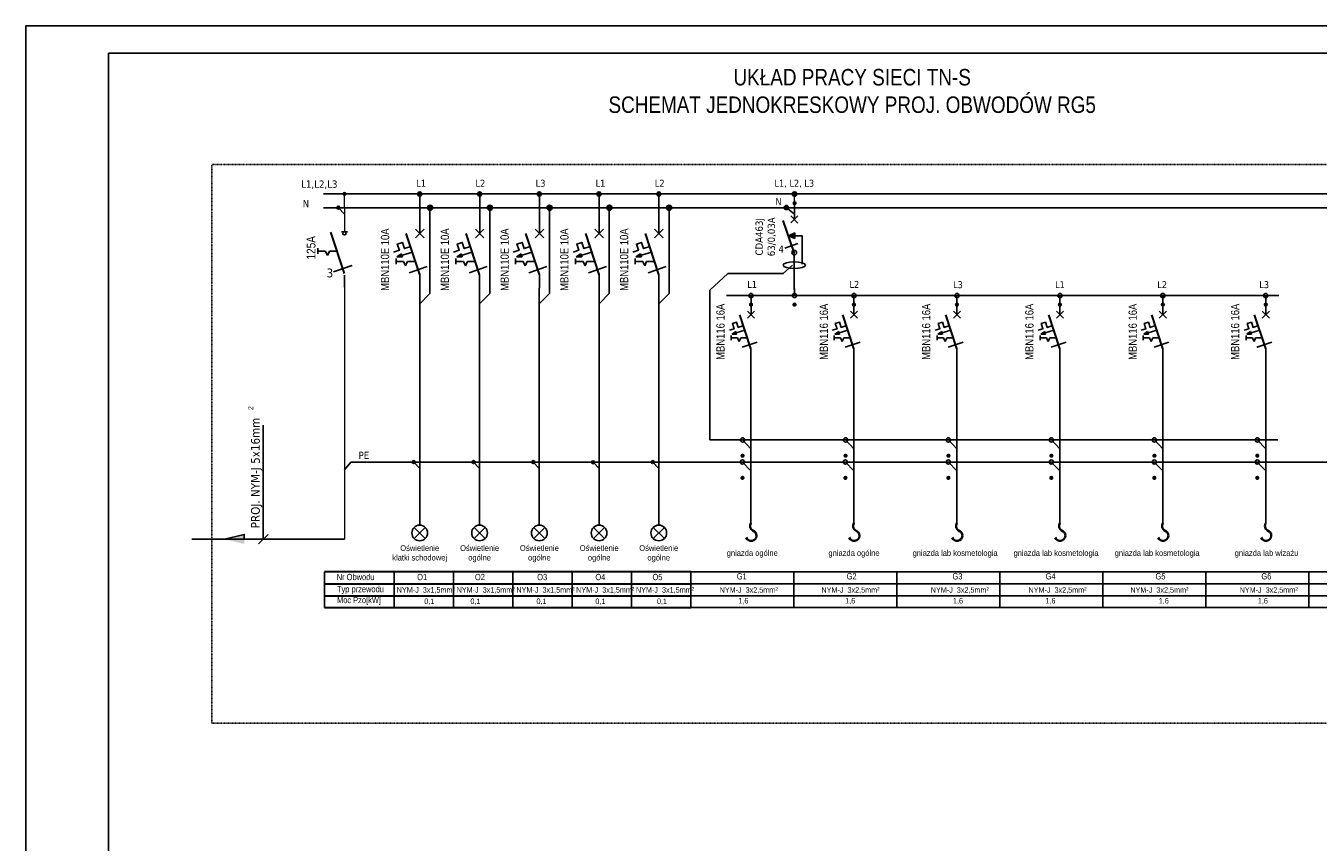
# Model space of a CAD drawing. Header units: millimetres. Extents: x 304 to 148940, y -18 to 215742.
# Tile 4 of 33: x 57120 to 80606, y 53743 to 68593. Entities that reach past the tile are written whole.
import ezdxf

# ---------------------------------------------------------------- set-up
doc = ezdxf.new("R2010")
doc.units = ezdxf.units.MM
doc.linetypes.add('1', pattern=[8, 4, -4])
doc.layers.add('CP_LINENORM', color=251, linetype='Continuous', lineweight=25)
doc.layers.add('\xa0♦EL - Gniazda', color=255, linetype='Continuous', lineweight=35)
doc.layers.add('LINIE-ELEKTR.', color=1, linetype='Continuous')
doc.styles.add('Proxy_27B6', font='ARIALN.TTF', dxfattribs={"height": 3})
doc.styles.add('Proxy_27BA', font='ARIALN.TTF', dxfattribs={"height": 3})
doc.styles.add('Proxy_27BC', font='ARIALN.TTF', dxfattribs={"height": 3})
doc.styles.get("Standard").update_dxf_attribs({"font": 'ARIALN.TTF'})
doc.styles.add('Style-Tahoma', font='ARIALN.TTF')
doc.styles.add('tahoma', font='ARIALN.TTF')

# ---------------------------------------------------------------- blocks, each defined once
blk = doc.blocks.new('OŚWIETLENIE')
for points in [[(9.5, -22.9), (-9.5, -3.9)], [(-9.5, -22.9), (9.5, -3.9)]]:
    blk.add_lwpolyline(points)
blk.add_circle((0, -13.4), 13.4)
blk = doc.blocks.new('WYŁĄCZNIK INSTALACYJNY 1F')
blk.add_hatch(color=256).paths.add_polyline_path([(-26.5, -62.8), (-33.1, -67.3), (-25.1, -67.3), (-25.8, -65)])
for points in [[(0, -33.3), (0, 0)], [(6.2, -39.6), (-6.2, -27.1)], [(6.2, -27.1), (-6.2, -39.6)], [(-37.8, -60.6), (-29.5, -57.8), (-32.5, -48.9), (-25.2, -46.5), (-22.2, -55.4), (-13.2, -52.4)], [(-34.4, -69.8), (-34.4, -77.9)], [(-34.4, -73.9), (-23.4, -73.9)], [(-10.7, -60.3), (-33.2, -67.4)], [(-26.5, -62.8), (-33.1, -67.3)], [(-25.1, -67.3), (-33.1, -67.3)], [(-25.8, -65), (-26.5, -62.8)], [(-25.1, -67.3), (-25.8, -65)], [(-23.4, -73.9), (-20.5, -80.3)], [(-17.7, -73.9), (-20.5, -80.3)], [(-17.7, -73.9), (-6.3, -73.9)], [(-15.4, -90.2), (10.7, -81)], [(-15.3, -90.2), (10.7, -81)], [(-0.1, -92.6), (-0.1, -112.7)]]:
    blk.add_lwpolyline(points)
at = {"lineweight": 30}
blk.add_lwpolyline([(-0.1, -92.6), (-19.5, -33.7)], dxfattribs=at)
blk = doc.blocks.new('W1')
at = {"layer": '\xa0♦EL - Gniazda', "color": 7, "linetype": 'Continuous'}
for centre, radius, start, end in [((-4, 167), 69.9, 20.7942, 253.5889), ((-62, 38), 72.5, 328.4055, 58.4679)]:
    blk.add_arc(centre, radius, start, end, dxfattribs=at)
blk = doc.blocks.new('WYŁĄCZNIK RÓŻNICOWOPRĄDOWY')
blk.add_hatch(color=256).paths.add_polyline_path([(-10.2, 94.4), (1, 99.4), (1, 89.6)])
for points in [[(0, 122.6), (0, 156)], [(6.4, 129.2), (-6.1, 116.7)], [(6.4, 116.7), (-6.1, 129.2)], [(-10.2, 94.4), (1, 99.4)], [(13.7, 44.3), (13.7, 94.4), (-10.2, 94.4)], [(1, 94.4), (-10.2, 94.4)], [(1, 89.6), (-10.2, 94.4)], [(2.8, 94.4), (-8.5, 94.4)], [(1, 89.6), (1, 99.4)], [(-16.5, 72.3), (6.5, 81)], [(0, 64.8), (0, 0)]]:
    blk.add_lwpolyline(points)
at = {"lineweight": 30}
blk.add_lwpolyline([(0, 64.8), (-19.4, 120.9)], dxfattribs=at)
blk.add_circle((0, 64.8), 4.08)
blk.add_ellipse((0, 42.7), major_axis=(-19.6, 0), ratio=0.287389)

msp = doc.modelspace()

# ---------------------------------------------------------------- hatches: boundary and pattern name
h = msp.add_hatch(color=256)
edge = h.paths.add_edge_path()
edge.add_arc((62910, 65535), 38.3, 0, 360)
h = msp.add_hatch(color=256)
edge = h.paths.add_edge_path()
edge.add_arc((64279, 65534), 38.3, 0, 360)
h = msp.add_hatch(color=256)
edge = h.paths.add_edge_path()
edge.add_arc((65366, 65534), 38.3, 0, 360)
h = msp.add_hatch(color=256)
edge = h.paths.add_edge_path()
edge.add_arc((66452, 65534), 38.3, 0, 360)
h = msp.add_hatch(color=256)
edge = h.paths.add_edge_path()
edge.add_arc((67538, 65534), 38.3, 0, 360)
h = msp.add_hatch(color=256)
edge = h.paths.add_edge_path()
edge.add_arc((68624, 65534), 38.3, 0, 360)
h = msp.add_hatch(color=256)
edge = h.paths.add_edge_path()
edge.add_arc((71088, 65533), 38.3, 359.8831, 719.8831)
at = {"extrusion": (0, 0.002649, 0.999996)}
h = msp.add_hatch(color=256, dxfattribs=at)
edge = h.paths.add_edge_path()
edge.add_arc((71091, 65367), 38.3, 0, 360)
h = msp.add_hatch(color=256, dxfattribs=at)
edge = h.paths.add_edge_path()
edge.add_arc((71091, 65367), 38.3, 0, 360)
h = msp.add_hatch(color=256, dxfattribs=at)
edge = h.paths.add_edge_path()
edge.add_arc((71091, 65367), 38.3, 0, 360)
h = msp.add_hatch(color=5)
edge = h.paths.add_edge_path()
edge.add_arc((62801, 65284), 27.4, 0, 360)
h = msp.add_hatch(color=5)
edge = h.paths.add_edge_path()
edge.add_arc((62801, 65284), 27.4, 0, 360)
h = msp.add_hatch(color=5)
edge = h.paths.add_edge_path()
edge.add_arc((64466, 65283), 46.2, 0, 360)
h = msp.add_hatch(color=5)
edge = h.paths.add_edge_path()
edge.add_arc((65554, 65283), 46.2, 0, 360)
h = msp.add_hatch(color=5)
edge = h.paths.add_edge_path()
edge.add_arc((66639, 65283), 46.2, 0, 360)
h = msp.add_hatch(color=5)
edge = h.paths.add_edge_path()
edge.add_arc((67725, 65283), 46.2, 0, 360)
h = msp.add_hatch(color=5)
edge = h.paths.add_edge_path()
edge.add_arc((68811, 65283), 46.2, 0, 360)
h = msp.add_hatch(color=5)
edge = h.paths.add_edge_path()
edge.add_arc((70940, 65287), 38.3, 359.8831, 719.8831)
h = msp.add_hatch(color=256, dxfattribs=at)
edge = h.paths.add_edge_path()
edge.add_arc((70298, 63521), 38.3, 0, 360)
h = msp.add_hatch(color=256, dxfattribs=at)
edge = h.paths.add_edge_path()
edge.add_arc((70298, 63521), 38.3, 0, 360)
h = msp.add_hatch(color=256, dxfattribs=at)
edge = h.paths.add_edge_path()
edge.add_arc((70299, 63521), 38.3, 0, 360)
h = msp.add_hatch(color=256, dxfattribs=at)
edge = h.paths.add_edge_path()
edge.add_arc((71089, 63522), 38.3, 0, 360)
h = msp.add_hatch(color=256, dxfattribs=at)
edge = h.paths.add_edge_path()
edge.add_arc((71090, 63522), 38.3, 0, 360)
h = msp.add_hatch(color=256, dxfattribs=at)
edge = h.paths.add_edge_path()
edge.add_arc((72169, 63521), 38.3, 0, 360)
h = msp.add_hatch(color=256, dxfattribs=at)
edge = h.paths.add_edge_path()
edge.add_arc((72169, 63521), 38.3, 0, 360)
h = msp.add_hatch(color=256, dxfattribs=at)
edge = h.paths.add_edge_path()
edge.add_arc((72170, 63521), 38.3, 0, 360)
h = msp.add_hatch(color=256, dxfattribs=at)
edge = h.paths.add_edge_path()
edge.add_arc((74041, 63521), 38.3, 0, 360)
h = msp.add_hatch(color=256, dxfattribs=at)
edge = h.paths.add_edge_path()
edge.add_arc((74041, 63521), 38.3, 0, 360)
h = msp.add_hatch(color=256, dxfattribs=at)
edge = h.paths.add_edge_path()
edge.add_arc((74041, 63521), 38.3, 0, 360)
h = msp.add_hatch(color=256, dxfattribs=at)
edge = h.paths.add_edge_path()
edge.add_arc((75912, 63521), 38.3, 0, 360)
h = msp.add_hatch(color=256, dxfattribs=at)
edge = h.paths.add_edge_path()
edge.add_arc((75913, 63521), 38.3, 0, 360)
h = msp.add_hatch(color=256, dxfattribs=at)
edge = h.paths.add_edge_path()
edge.add_arc((75912, 63521), 38.3, 0, 360)
h = msp.add_hatch(color=256, dxfattribs=at)
edge = h.paths.add_edge_path()
edge.add_arc((77783, 63521), 38.3, 0, 360)
h = msp.add_hatch(color=256, dxfattribs=at)
edge = h.paths.add_edge_path()
edge.add_arc((77783, 63521), 38.3, 0, 360)
h = msp.add_hatch(color=256, dxfattribs=at)
edge = h.paths.add_edge_path()
edge.add_arc((77784, 63521), 38.3, 0, 360)
h = msp.add_hatch(color=256, dxfattribs=at)
edge = h.paths.add_edge_path()
edge.add_arc((79654, 63521), 38.3, 0, 360)
h = msp.add_hatch(color=256, dxfattribs=at)
edge = h.paths.add_edge_path()
edge.add_arc((79654, 63521), 38.3, 0, 360)
h = msp.add_hatch(color=256, dxfattribs=at)
edge = h.paths.add_edge_path()
edge.add_arc((79655, 63521), 38.3, 0, 360)
h = msp.add_hatch(color=5, dxfattribs=at)
edge = h.paths.add_edge_path()
edge.add_arc((70145, 60773), 38.3, 0, 360)
h = msp.add_hatch(color=5, dxfattribs=at)
edge = h.paths.add_edge_path()
edge.add_arc((70145, 60773), 38.3, 0, 360)
h = msp.add_hatch(color=5, dxfattribs=at)
edge = h.paths.add_edge_path()
edge.add_arc((72017, 60773), 38.3, 0, 360)
h = msp.add_hatch(color=5, dxfattribs=at)
edge = h.paths.add_edge_path()
edge.add_arc((72017, 60773), 38.3, 0, 360)
h = msp.add_hatch(color=5, dxfattribs=at)
edge = h.paths.add_edge_path()
edge.add_arc((73888, 60773), 38.3, 0, 360)
h = msp.add_hatch(color=5, dxfattribs=at)
edge = h.paths.add_edge_path()
edge.add_arc((73888, 60773), 38.3, 0, 360)
h = msp.add_hatch(color=5, dxfattribs=at)
edge = h.paths.add_edge_path()
edge.add_arc((75759, 60773), 38.3, 0, 360)
h = msp.add_hatch(color=5, dxfattribs=at)
edge = h.paths.add_edge_path()
edge.add_arc((75759, 60773), 38.3, 0, 360)
h = msp.add_hatch(color=5, dxfattribs=at)
edge = h.paths.add_edge_path()
edge.add_arc((77631, 60773), 38.3, 0, 360)
h = msp.add_hatch(color=5, dxfattribs=at)
edge = h.paths.add_edge_path()
edge.add_arc((77631, 60773), 38.3, 0, 360)
h = msp.add_hatch(color=5, dxfattribs=at)
edge = h.paths.add_edge_path()
edge.add_arc((79502, 60773), 38.3, 0, 360)
h = msp.add_hatch(color=5, dxfattribs=at)
edge = h.paths.add_edge_path()
edge.add_arc((79502, 60773), 38.3, 0, 360)
h = msp.add_hatch(color=3)
edge = h.paths.add_edge_path()
edge.add_arc((64169, 60657), 27.4, 0, 360)
h = msp.add_hatch(color=3)
edge = h.paths.add_edge_path()
edge.add_arc((64169, 60657), 27.4, 0, 360)
h = msp.add_hatch(color=3)
edge = h.paths.add_edge_path()
edge.add_arc((65257, 60657), 27.4, 0, 360)
h = msp.add_hatch(color=3)
edge = h.paths.add_edge_path()
edge.add_arc((65257, 60657), 27.4, 0, 360)
h = msp.add_hatch(color=3)
edge = h.paths.add_edge_path()
edge.add_arc((66343, 60657), 27.4, 0, 360)
h = msp.add_hatch(color=3)
edge = h.paths.add_edge_path()
edge.add_arc((66343, 60657), 27.4, 0, 360)
h = msp.add_hatch(color=3)
edge = h.paths.add_edge_path()
edge.add_arc((67429, 60655), 27.4, 0, 360)
h = msp.add_hatch(color=3)
edge = h.paths.add_edge_path()
edge.add_arc((67429, 60655), 27.4, 0, 360)
h = msp.add_hatch(color=3)
edge = h.paths.add_edge_path()
edge.add_arc((68514, 60656), 27.4, 0, 360)
h = msp.add_hatch(color=3)
edge = h.paths.add_edge_path()
edge.add_arc((68514, 60656), 27.4, 0, 360)
h = msp.add_hatch(color=3, dxfattribs=at)
edge = h.paths.add_edge_path()
edge.add_arc((70144, 60370), 38.3, 0, 360)
h = msp.add_hatch(color=3, dxfattribs=at)
edge = h.paths.add_edge_path()
edge.add_arc((70144, 60370), 38.3, 0, 360)
h = msp.add_hatch(color=3, dxfattribs=at)
edge = h.paths.add_edge_path()
edge.add_arc((72015, 60370), 38.3, 0, 360)
h = msp.add_hatch(color=3, dxfattribs=at)
edge = h.paths.add_edge_path()
edge.add_arc((72015, 60370), 38.3, 0, 360)
h = msp.add_hatch(color=3, dxfattribs=at)
edge = h.paths.add_edge_path()
edge.add_arc((73886, 60370), 38.3, 0, 360)
h = msp.add_hatch(color=3, dxfattribs=at)
edge = h.paths.add_edge_path()
edge.add_arc((73886, 60370), 38.3, 0, 360)
h = msp.add_hatch(color=3, dxfattribs=at)
edge = h.paths.add_edge_path()
edge.add_arc((75757, 60370), 38.3, 0, 360)
h = msp.add_hatch(color=3, dxfattribs=at)
edge = h.paths.add_edge_path()
edge.add_arc((75757, 60370), 38.3, 0, 360)
h = msp.add_hatch(color=3, dxfattribs=at)
edge = h.paths.add_edge_path()
edge.add_arc((77629, 60370), 38.3, 0, 360)
h = msp.add_hatch(color=3, dxfattribs=at)
edge = h.paths.add_edge_path()
edge.add_arc((77629, 60370), 38.3, 0, 360)
h = msp.add_hatch(color=3, dxfattribs=at)
edge = h.paths.add_edge_path()
edge.add_arc((79500, 60370), 38.3, 0, 360)
h = msp.add_hatch(color=3, dxfattribs=at)
edge = h.paths.add_edge_path()
edge.add_arc((79500, 60370), 38.3, 0, 360)
msp.add_hatch(color=256).paths.add_polyline_path([(60730, 59255), (61089, 59341), (61089, 59255), (61089, 59168)])

# ---------------------------------------------------------------- linework, layer by layer
for p, q in [((62527, 65534, 108468), (118940, 65534, 108468)), ((64280, 65236, 108468), (64280, 65535, 108468)), ((65368, 65236, 108468), (65368, 65535, 108468)), ((66454, 65236, 108468), (66454, 65535, 108468)), ((67540, 65236, 108468), (67540, 65535, 108468)), ((68625, 65236, 108468), (68625, 65535, 108468)), ((71078, 58013, 108419), (71078, 58661, 108419)), ((72949, 58013, 108419), (72949, 58661, 108419)), ((74820, 58013, 108419), (74820, 58661, 108419)), ((76691, 58013, 108419), (76691, 58661, 108419)), ((78563, 58013, 108419), (78563, 58661, 108419)), ((80434, 58013, 108419), (80434, 58661, 108419))]:
    msp.add_line(p, q)
at = {"color": 5}
for p, q in [((62531, 65284, 108472), (118940, 65284, 108472)), ((64465, 63726, 108691), (64465, 65285, 108257)), ((65553, 63726, 108697), (65553, 65285, 108263)), ((66639, 63725, 108697), (66638, 65285, 108263)), ((67724, 63725, 108697), (67724, 65285, 108263)), ((68810, 63726, 108697), (68810, 65285, 108263)), ((70940, 65287, 62150), (71087, 65166, 62149)), ((64279, 63533, 108458), (64465, 63726, 108691)), ((65366, 63533, 108465), (65553, 63726, 108697)), ((66452, 63533, 108465), (66639, 63725, 108697)), ((67538, 63533, 108465), (67724, 63725, 108697)), ((68624, 63533, 108465), (68810, 63726, 108697))]:
    msp.add_line(p, q, dxfattribs=at)
at = {"color": 5, "extrusion": (0, 0.002649, 0.999996)}
for p, q in [((69551, 61060, 62162), (69551, 63786, 62155)), ((79873, 61060, 108341), (69551, 61060, 108341))]:
    msp.add_line(p, q, dxfattribs=at)
at = {"extrusion": (0, 0.002649, 0.999996)}
msp.add_line((69851, 63686, 62156), (79893, 63686, 62156), dxfattribs=at)
at = {"color": 1, "extrusion": (0, 0.002649, 0.999996)}
for p, q in [((70298, 62511, 62156), (70298, 59548, 62165)), ((72169, 62511, 62156), (72169, 59548, 62165)), ((74040, 62511, 62156), (74040, 59548, 62165)), ((75911, 62511, 62156), (75911, 59548, 62165)), ((77783, 62511, 62156), (77783, 59548, 62165)), ((79654, 62511, 62156), (79654, 59548, 62165))]:
    msp.add_line(p, q, dxfattribs=at)
at = {"color": 3}
msp.add_line((63027, 60657, 108341), (118770, 60657, 108341), dxfattribs=at)
at = {"color": 1}
msp.add_line((62911, 59253, 108468), (60139, 59252, 108466), dxfattribs=at)
at = {"lineweight": 30}
for p, q in [((63811, 58661, 108419), (62549, 58661, 108419)), ((64890, 58661, 108419), (63811, 58661, 108419)), ((65969, 58661, 108419), (64890, 58661, 108419)), ((67048, 58661, 108419), (65969, 58661, 108419)), ((68127, 58661, 108419), (67048, 58661, 108419)), ((69206, 58661, 108419), (68127, 58661, 108419)), ((62548, 58443, 108428), (63810, 58443, 108439)), ((63810, 58443, 108428), (64890, 58443, 108436)), ((64889, 58443, 108428), (65969, 58443, 108436)), ((65968, 58443, 108428), (67048, 58443, 108436)), ((67047, 58443, 108428), (68127, 58443, 108436)), ((68126, 58443, 108428), (69206, 58443, 108436)), ((62548, 58221, 108428), (63810, 58221, 108439)), ((62549, 58013, 108419), (63811, 58013, 108441)), ((63810, 58221, 108428), (64890, 58221, 108437)), ((63811, 58013, 108419), (64890, 58013, 108419)), ((64889, 58221, 108428), (65969, 58221, 108437)), ((64890, 58013, 108419), (65969, 58013, 108419)), ((65968, 58221, 108428), (67048, 58221, 108437)), ((65969, 58013, 108419), (67048, 58013, 108419)), ((67047, 58221, 108428), (68127, 58221, 108437)), ((67048, 58013, 108419), (68127, 58013, 108419)), ((68126, 58221, 108428), (69206, 58221, 108437)), ((68127, 58013, 108419), (69206, 58013, 108419))]:
    msp.add_line(p, q, dxfattribs=at)
at = {"linetype": '1', "elevation": 64042}
msp.add_lwpolyline([(60501, 66070), (119201, 66070), (119201, 55910), (60501, 55910)], close=True, dxfattribs=at)
at = {"color": 1, "lineweight": 15, "elevation": 108466}
for points in [[(62910, 65293), (62910, 65538)], [(62910, 65293), (62910, 64846)], [(62910, 63840), (62911, 59253)]]:
    msp.add_lwpolyline(points, dxfattribs=at)
at = {"color": 1, "linetype": 'Continuous', "lineweight": 13, "elevation": 62149, "flags": 128}
msp.add_lwpolyline([(71087, 65289), (71088, 65534)], dxfattribs=at)
at = {"color": 5, "lineweight": 15, "elevation": 108472}
msp.add_lwpolyline([(62911, 65284), (62801, 65284), (62911, 65168)], dxfattribs=at)
at = {"lineweight": 30, "elevation": 108466}
msp.add_lwpolyline([(62909, 64086), (62661, 64842)], dxfattribs=at)
for points, elevation in [([(62910, 64846), (62855, 64846)], 108466), ([(62965, 64846), (62910, 64846)], 108466), ([(62424, 64547), (62424, 64443)], 108466), ([(62424, 64495), (62565, 64495)], 108466), ([(62565, 64495), (62601, 64412)], 108466), ([(62638, 64495), (62601, 64412)], 108466), ([(62638, 64495), (62785, 64495)], 108466), ([(62713, 64116), (63047, 64234)], 108466), ([(62713, 64116), (63048, 64234)], 108466), ([(62909, 63838), (62909, 64055)], 108466), ([(61435, 61330), (61435, 59255)], 108470), ([(60730, 59255), (61089, 59341), (61089, 59255)], 108470), ([(61349, 59169), (61521, 59340)], 108470), ([(62549, 58661), (62549, 58013)], 108419), ([(63811, 58661), (63811, 58013)], 108419), ([(64890, 58661), (64890, 58013)], 108419), ([(65969, 58661), (65969, 58013)], 108419), ([(67048, 58661), (67048, 58013)], 108419), ([(68127, 58661), (68127, 58013)], 108419), ([(69206, 58661), (69206, 58013)], 108419), ([(69206, 58661), (69206, 58013)], 108419), ([(69206, 58661), (69206, 58013)], 108419)]:
    msp.add_lwpolyline(points, dxfattribs=dict(elevation=elevation))
at = {"color": 5}
for points, elevation in [([(69878, 64090), (70885, 64086), (71056, 64239)], 62149), ([(69551, 63786), (69878, 64090)], 62143)]:
    msp.add_lwpolyline(points, dxfattribs=dict(at, elevation=elevation))
at = {"color": 1, "elevation": 62157}
msp.add_lwpolyline([(71088, 63691), (71088, 63815)], dxfattribs=at)
at = {"color": 5, "extrusion": (0, 0.002649, 0.999996)}
for points, elevation in [([(70297, 60773), (70144, 60773), (70297, 60611)], 108496), ([(70297, 60773), (70144, 60773), (70297, 60611)], 108491), ([(72169, 60773), (72016, 60773), (72169, 60611)], 108496), ([(72169, 60773), (72016, 60773), (72169, 60611)], 108491), ([(74040, 60773), (73887, 60773), (74040, 60611)], 108496), ([(74040, 60773), (73887, 60773), (74040, 60611)], 108491), ([(75911, 60773), (75758, 60773), (75911, 60611)], 108496), ([(75911, 60773), (75758, 60773), (75911, 60611)], 108491), ([(77783, 60773), (77630, 60773), (77783, 60611)], 108496), ([(77783, 60773), (77630, 60773), (77783, 60611)], 108491), ([(79654, 60773), (79501, 60773), (79654, 60611)], 108496), ([(79654, 60773), (79501, 60773), (79654, 60611)], 108491)]:
    msp.add_lwpolyline(points, dxfattribs=dict(at, elevation=elevation))
at = {"color": 3, "elevation": 108341}
msp.add_lwpolyline([(63027, 60657), (62911, 60514)], dxfattribs=at)
at = {"color": 3, "lineweight": 15}
for points, elevation in [([(64279, 60657), (64169, 60657), (64279, 60541)], 108430), ([(65366, 60657), (65257, 60657), (65366, 60541)], 108413), ([(66452, 60657), (66343, 60657), (66452, 60541)], 108413), ([(67538, 60655), (67429, 60655), (67538, 60540)], 108413), ([(68624, 60656), (68514, 60656), (68624, 60541)], 108413)]:
    msp.add_lwpolyline(points, dxfattribs=dict(at, elevation=elevation))
at = {"color": 3, "extrusion": (0, 0.002649, 0.999996)}
for points, elevation in [([(70297, 60370), (70144, 60370), (70297, 60208)], 108572), ([(70297, 60370), (70144, 60370), (70297, 60208)], 108567), ([(72168, 60370), (72015, 60370), (72168, 60208)], 108572), ([(72168, 60370), (72015, 60370), (72168, 60208)], 108567), ([(74039, 60370), (73886, 60370), (74039, 60208)], 108572), ([(74039, 60370), (73886, 60370), (74039, 60208)], 108567), ([(75911, 60370), (75757, 60370), (75911, 60208)], 108572), ([(75911, 60370), (75757, 60370), (75911, 60208)], 108567), ([(77782, 60370), (77629, 60370), (77782, 60208)], 108572), ([(77782, 60370), (77629, 60370), (77782, 60208)], 108567), ([(79653, 60370), (79500, 60370), (79653, 60208)], 108572), ([(79653, 60370), (79500, 60370), (79653, 60208)], 108567)]:
    msp.add_lwpolyline(points, dxfattribs=dict(at, elevation=elevation))
at = {"extrusion": (0, 0.002649, 0.999996)}
for points, elevation in [([(69206, 58374), (71078, 58374)], 108574), ([(71078, 58374), (72949, 58374)], 108574), ([(72949, 58374), (74820, 58374)], 108574), ([(74820, 58374), (76691, 58374)], 108574), ([(76691, 58374), (78563, 58374)], 108574), ([(78563, 58374), (80434, 58374)], 108574), ([(80434, 58374), (82305, 58374)], 108574), ([(69206, 58156), (71078, 58156)], 108572), ([(69206, 58156), (71078, 58156)], 108572), ([(71078, 58156), (72949, 58156)], 108572), ([(71078, 58156), (72949, 58156)], 108572), ([(72949, 58156), (74820, 58156)], 108572), ([(72949, 58156), (74820, 58156)], 108572), ([(74820, 58156), (76691, 58156)], 108572), ([(74820, 58156), (76691, 58156)], 108572), ([(76691, 58156), (78563, 58156)], 108572), ([(76691, 58156), (78563, 58156)], 108572), ([(78563, 58156), (80434, 58156)], 108572), ([(78563, 58156), (80434, 58156)], 108572), ([(80434, 58156), (82305, 58156)], 108572), ([(80434, 58156), (82305, 58156)], 108572), ([(69206, 57934), (71078, 57934)], 108572), ([(69206, 57726), (71078, 57726)], 108572), ([(71078, 57934), (72949, 57934)], 108572), ([(71078, 57726), (72949, 57726)], 108572), ([(72949, 57934), (74820, 57934)], 108572), ([(72949, 57726), (74820, 57726)], 108572), ([(74820, 57934), (76691, 57934)], 108572), ([(74820, 57726), (76691, 57726)], 108572), ([(76691, 57934), (78563, 57934)], 108572), ([(76691, 57726), (78563, 57726)], 108572), ([(78563, 57934), (80434, 57934)], 108572), ([(78563, 57726), (80434, 57726)], 108572), ([(80434, 57934), (82305, 57934)], 108572), ([(80434, 57726), (82305, 57726)], 108572)]:
    msp.add_lwpolyline(points, dxfattribs=dict(at, elevation=elevation))
for centre, radius in [((64279, 65534, 108468), 38.3), ((64279, 65534, 108468), 38.3), ((65366, 65534, 108464), 38.3), ((65366, 65534, 108464), 38.3), ((66452, 65534, 108464), 38.3), ((66452, 65534, 108464), 38.3), ((67538, 65534, 108464), 38.3), ((67538, 65534, 108464), 38.3), ((68624, 65534, 108464), 38.3), ((68624, 65534, 108464), 38.3), ((71088, 65533, 62149), 38.3), ((71088, 65533, 62149), 38.3), ((62910, 64817, 108466), 28.5)]:
    msp.add_circle(centre, radius)
for centre in [(71091, 65367, 62334), (71091, 65367, 62334), (71091, 65367, 62334), (70298, 63521, 62318), (70298, 63521, 62321), (70299, 63521, 62321), (71089, 63522, 62330), (71090, 63522, 62330), (72169, 63521, 62318), (72169, 63521, 62321), (72170, 63521, 62321), (74041, 63521, 62318), (74041, 63521, 62321), (74041, 63521, 62321), (75912, 63521, 62318), (75913, 63521, 62321), (75912, 63521, 62321), (77783, 63521, 62318), (77783, 63521, 62321), (77784, 63521, 62321), (79654, 63521, 62318), (79654, 63521, 62321), (79655, 63521, 62321)]:
    msp.add_circle(centre, 38.3, dxfattribs=at)
at = {"color": 5}
for centre, radius in [((62801, 65284, 108472), 27.4), ((62801, 65284, 108469), 27.4), ((64466, 65283, 108472), 46.2), ((65554, 65283, 108468), 46.2), ((66639, 65283, 108468), 46.2), ((67725, 65283, 108468), 46.2), ((68811, 65283, 108468), 46.2), ((70940, 65287, 62150), 38.3), ((70940, 65287, 62154), 38.3)]:
    msp.add_circle(centre, radius, dxfattribs=at)
at = {"color": 5, "extrusion": (0, 0.002649, 0.999996)}
for centre in [(70145, 60773, 108505), (70145, 60773, 108501), (72017, 60773, 108505), (72017, 60773, 108501), (73888, 60773, 108505), (73888, 60773, 108501), (75759, 60773, 108505), (75759, 60773, 108501), (77631, 60773, 108505), (77631, 60773, 108501), (79502, 60773, 108505), (79502, 60773, 108501)]:
    msp.add_circle(centre, 38.3, dxfattribs=at)
at = {"color": 3}
for centre in [(64169, 60657, 108427), (64169, 60657, 108430), (65257, 60657, 108410), (65257, 60657, 108413), (66343, 60657, 108410), (66343, 60657, 108413), (67429, 60655, 108410), (67429, 60655, 108413), (68514, 60656, 108410), (68514, 60656, 108413)]:
    msp.add_circle(centre, 27.4, dxfattribs=at)
at = {"color": 3, "extrusion": (0, 0.002649, 0.999996)}
for centre in [(70144, 60370, 108572), (70144, 60370, 108567), (72015, 60370, 108572), (72015, 60370, 108567), (73886, 60370, 108572), (73886, 60370, 108567), (75757, 60370, 108572), (75757, 60370, 108567), (77629, 60370, 108572), (77629, 60370, 108567), (79500, 60370, 108572), (79500, 60370, 108567)]:
    msp.add_circle(centre, 38.3, dxfattribs=at)
at = {"layer": 'CP_LINENORM', "linetype": 'Continuous'}
for q in [(57120, 38893, 108468), (119968, 68593, 108468)]:
    msp.add_line((57120, 68593, 108468), q, dxfattribs=at)
at = {"layer": 'CP_LINENORM'}
for p, q in [((58620, 68093, 108468), (58620, 39393, 108468)), ((119468, 68093, 108468), (58620, 68093, 108468))]:
    msp.add_line(p, q, dxfattribs=at)
at = {"layer": 'LINIE-ELEKTR.'}
for p, q in [((64279, 63819, 108468), (64279, 59510, 108416)), ((65366, 63819, 108468), (65367, 59510, 108416)), ((66452, 63819, 108468), (66452, 59510, 108416)), ((67538, 63819, 108468), (67538, 59510, 108416)), ((68624, 63819, 108468), (68624, 59510, 108416))]:
    msp.add_line(p, q, dxfattribs=at)

# ---------------------------------------------------------------- block references
at = {"xscale": 10.36626876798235, "yscale": 10.36626876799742, "zscale": 10.36626876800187, "rotation": 359.8830837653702}
msp.add_blockref('WYŁĄCZNIK RÓŻNICOWOPRĄDOWY', (71084, 63796, 62149), dxfattribs=at)
at = {"xscale": 12.57396522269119, "yscale": 12.57396522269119, "zscale": 12.57396522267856}
for p in [(64280, 65236, 108468), (65368, 65236, 108468), (66454, 65236, 108468), (67540, 65236, 108468), (68625, 65236, 108468)]:
    msp.add_blockref('WYŁĄCZNIK INSTALACYJNY 1F', p, dxfattribs=at)
at = {"color": 1, "extrusion": (0, 0.002649, 0.999996), "xscale": 10.41790575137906, "yscale": 10.41790575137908}
for p, zscale in [((70299, 63520, 62321), 10.41790575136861), ((72170, 63520, 62321), 10.41790575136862), ((74041, 63520, 62321), 10.41790575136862), ((75913, 63520, 62321), 10.41790575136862), ((77784, 63520, 62321), 10.41790575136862), ((79655, 63520, 62321), 10.41790575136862)]:
    msp.add_blockref('WYŁĄCZNIK INSTALACYJNY 1F', p, dxfattribs=dict(at, zscale=zscale))
at = {"lineweight": 15, "xscale": 10.65452955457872, "yscale": 10.65452955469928, "zscale": 10.65452955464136}
for p in [(64278, 59510, 108398), (65366, 59510, 108398), (66452, 59510, 108398), (67538, 59510, 108398), (68623, 59510, 108398)]:
    msp.add_blockref('OŚWIETLENIE', p, dxfattribs=at)
at = {"layer": '\xa0♦EL - Gniazda', "color": 7, "xscale": 1.368138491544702, "yscale": 1.368138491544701, "zscale": 1.368138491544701, "rotation": 180}
for p in [(70298, 59548, 62165), (72169, 59548, 62165), (74040, 59548, 62165), (75911, 59548, 62165), (77783, 59548, 62165), (79654, 59548, 62165)]:
    msp.add_blockref('W1', p, dxfattribs=at)

# ---------------------------------------------------------------- texts
for s, style, p in [('Nr Obwodu', 'Proxy_27BC', (62770, 58509, 108415)), ('O1', 'Proxy_27B6', (64232, 58509, 108415)), ('O2', 'Proxy_27B6', (65282, 58509, 108415)), ('O3', 'Proxy_27B6', (66414, 58509, 108415)), ('O4', 'Proxy_27B6', (67471, 58509, 108416)), ('O5', 'Proxy_27B6', (68508, 58509, 108417)), ('G1', 'Proxy_27B6', (70041, 58522, 62149)), ('G2', 'Proxy_27B6', (72037, 58522, 62149)), ('G3', 'Proxy_27B6', (73961, 58522, 62149)), ('G4', 'Proxy_27B6', (75655, 58522, 62149)), ('G5', 'Proxy_27B6', (77651, 58522, 62149)), ('G6', 'Proxy_27B6', (79575, 58522, 62149)), ('Typ przewodu', 'Proxy_27BA', (62775, 58289, 108416)), ('Moc Pzo[kW]', 'Proxy_27BA', (62775, 58091, 108416))]:
    msp.add_text(s, height=113.8, dxfattribs=dict(style=style)).set_placement(p)
at = {"attachment_point": 2, "style": 'Style-Tahoma'}
for s, insert, char_height, width in [('UKŁAD PRACY SIECI TN-S\\PSCHEMAT JEDNOKRESKOWY PROJ.\\C7; OBWODÓW RG5', (72138, 67808, 62179), 300, 22659.44), ('Oświetlenie\\Pklatki schodowej', (64278, 59145, 108398), 104.39, 1506.93), ('Oświetlenie\\Pogólne', (65366, 59145, 108398), 104.39, 1506.93), ('Oświetlenie\\Pogólne', (66453, 59145, 108395), 104.39, 1506.93), ('Oświetlenie\\Pogólne', (67540, 59145, 108395), 104.39, 1506.93), ('Oświetlenie\\Pogólne', (68622, 59145, 108395), 104.39, 1506.93), ('gniazda ogólne', (70322, 59055, 62149), 104.39, 1506.93), ('gniazda ogólne', (72171, 59055, 62149), 104.39, 1506.93), ('gniazda lab kosmetologia', (74008, 59055, 62149), 104.39, 1506.93), ('gniazda lab kosmetologia', (75843, 59055, 62149), 104.39, 1506.93), ('gniazda lab kosmetologia', (77680, 59055, 62149), 104.39, 1506.93), ('gniazda lab wizażu', (79668, 59055, 62149), 104.39, 1506.93)]:
    msp.add_mtext(s, dxfattribs=dict(at, insert=insert, char_height=char_height, width=width))
at = {"attachment_point": 1}
for s, insert, char_height, width in [('{\\fTahoma|b0|i0|c0|p34;L1,L2,L3}', (62124, 65779, 108464), 132.56, 674), ('\\fTahoma|b0|i0|c0|p34;L\\fTahoma|b0|i0|c238|p34;1', (64214, 65792, 62179), 126, 813.48), ('\\fTahoma|b0|i0|c0|p34;L\\fTahoma|b0|i0|c238|p34;2', (65293, 65792, 62179), 126, 813.48), ('\\fTahoma|b0|i0|c0|p34;L\\fTahoma|b0|i0|c238|p34;3', (66386, 65792, 62179), 126, 813.48), ('\\fTahoma|b0|i0|c0|p34;L\\fTahoma|b0|i0|c238|p34;1', (67474, 65792, 62179), 126, 813.48), ('\\fTahoma|b0|i0|c0|p34;L\\fTahoma|b0|i0|c238|p34;2', (68552, 65792, 62179), 126, 813.48), ('{\\fTahoma|b0|i0|c0|p34;L\\fTahoma|b0|i0|c238|p34;1, L2, L3}', (70725, 65792, 62179), 126, 813.48), ('{\\fTahoma|b0|i0|c0|p34;N}', (62152, 65424, 108466), 132.56, 541.46), ('{\\fTahoma|b0|i0|c0|p34;N}', (70743, 65458, 62157), 126, 653.51), ('\\fTahoma|b0|i0|c238|p34;3', (62586, 64177, 108464), 160, 653.51), ('\\fTahoma|b0|i0|c0|p34;L\\fTahoma|b0|i0|c238|p34;1', (70231, 63952, 62179), 126, 813.48), ('\\fTahoma|b0|i0|c238|p34;L2', (72088, 63952, 62179), 126, 813.48), ('\\fTahoma|b0|i0|c238|p34;L3', (73972, 63947, 62179), 126, 813.48), ('\\fTahoma|b0|i0|c0|p34;L\\fTahoma|b0|i0|c238|p34;1', (75826, 63947, 62179), 126, 813.48), ('\\fTahoma|b0|i0|c238|p34;L2', (77683, 63947, 62179), 126, 813.48), ('\\fTahoma|b0|i0|c238|p34;L3', (79537, 63947, 62179), 126, 813.48), ('\\fTahoma|b0|i0|c0|p34;PE', (63167, 60846, 108468), 132.56, 541.46), ('NYM-J  3x1,5mm²', (63861, 58382, 108419), 100, 1887.75), ('NYM-J  3x1,5mm²', (64949, 58382, 108419), 100, 1887.75), ('NYM-J  3x1,5mm²', (66036, 58382, 108419), 100, 1887.75), ('NYM-J  3x1,5mm²', (67122, 58382, 108419), 100, 1887.75), ('NYM-J  3x1,5mm²', (68208, 58382, 108419), 100, 1887.75), ('NYM-J  3x2,5mm²', (69728, 58381, 62149), 100, 1887.75), ('NYM-J  3x2,5mm²', (71579, 58381, 62149), 100, 1887.75), ('NYM-J  3x2,5mm²', (73566, 58381, 62149), 100, 1887.75), ('NYM-J  3x2,5mm²', (75342, 58381, 62149), 100, 1887.75), ('NYM-J  3x2,5mm²', (77193, 58381, 62149), 100, 1887.75), ('NYM-J  3x2,5mm²', (79179, 58381, 62149), 100, 1887.75), ('0,1', (64361, 58175, 62149), 100, 1887.75), ('0,1', (65200, 58175, 62149), 100, 1887.75), ('0,1', (66400, 58175, 62149), 100, 1887.75), ('0,1', (67471, 58175, 62149), 100, 1887.75), ('0,1', (68590, 58175, 62149), 100, 1887.75), ('1,6', (70070, 58185, 62149), 100, 1887.75), ('1,6', (72010, 58185, 62149), 100, 1887.75), ('1,6', (73970, 58185, 62149), 100, 1887.75), ('1,6', (75650, 58185, 62149), 100, 1887.75), ('1,6', (77710, 58185, 62149), 100, 1887.75), ('1,6', (79510, 58185, 62149), 100, 1887.75)]:
    msp.add_mtext(s, dxfattribs=dict(at, insert=insert, char_height=char_height, width=width))
for s, insert, char_height, width, attachment_point, rotation in [('\\fTahoma|b0|i0|c238|p34;CDA463J\\P\\fTahoma|b0|i0|c0|p34;63\\fTahoma|b0|i0|c238|p34;/\\fTahoma|b0|i0|c0|p34;0,03A', (70568, 64755, 62143), 132.56, 928.52, 5, 89.8831), ('MBN110E 10A', (63649, 64339, 62179), 150, 1495.28, 5, 90), ('MBN110E 10A', (64737, 64339, 62179), 150, 1495.28, 5, 90), ('MBN110E 10A', (65823, 64339, 62179), 150, 1495.28, 5, 90), ('MBN110E 10A', (66908, 64339, 62179), 150, 1495.28, 5, 90), ('MBN110E 10A', (67994, 64339, 62179), 150, 1495.28, 5, 90), ('{\\fTahoma|b0|i0|c238|p34;4}', (70798, 64596, 62148), 132.56, 541.46, 1, 359.8831), ('MBN116 16A', (69745, 63027, 62149), 150, 1495.28, 5, 90), ('MBN116 16A', (71623, 63027, 62149), 150, 1495.28, 5, 90), ('MBN116 16A', (73484, 63027, 62149), 150, 1495.28, 5, 90), ('MBN116 16A', (75359, 63027, 62149), 150, 1495.28, 5, 90), ('MBN116 16A', (77237, 63027, 62149), 150, 1495.28, 5, 90), ('MBN116 16A', (79098, 63027, 62149), 150, 1495.28, 5, 90), ('{\\fArial|b0|i0|c238|p34;2}', (61162, 61603, 108468), 90, 1825.79, 1, 90), ('\\fTahoma|b0|i0|c0|p34;PROJ. NYM-J \\fTahoma|b0|i0|c238|p34;5\\fTahoma|b0|i0|c0|p34;x16mm', (61212, 59452, 108474), 160, 2263.47, 1, 90)]:
    msp.add_mtext(s, dxfattribs=dict(insert=insert, char_height=char_height, width=width, attachment_point=attachment_point, rotation=rotation))
at = {"insert": (62224, 64529, 108459), "char_height": 160, "width": 1294.23, "attachment_point": 2, "rotation": 90, "style": 'tahoma'}
msp.add_mtext(' 125A ', dxfattribs=at)

doc.saveas('drawing.dxf')
